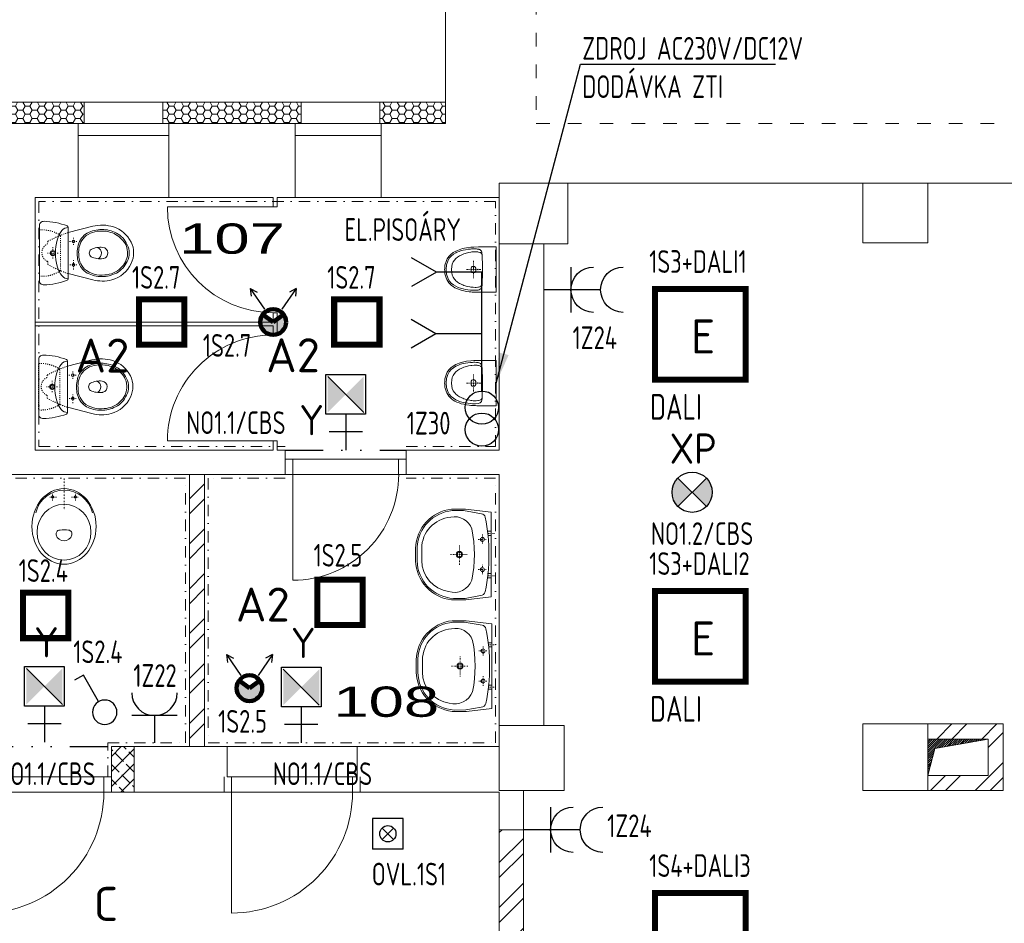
# Model space of a CAD drawing. Extents: x 171565 to 840288, y -737149 to -289557.
# Tile 31 of 59: x 407167 to 413681, y -338696 to -332722. Entities that reach past the tile are written whole.
import ezdxf
from ezdxf.enums import TextEntityAlignment as Align

# ---------------------------------------------------------------- set-up
doc = ezdxf.new("R2010")
doc.units = 0
doc.header["$MEASUREMENT"] = 0
doc.header["$PDMODE"] = 1
for name, pattern in [('DASHED1', [1, 0.3, -0.4, 0.3]), ('DIVIDE2', [0.625, 0.25, -0.125, 0, -0.125, 0, -0.125]), ('DOTDASH', [1, 0.3, -0.2, 0, -0.2, 0.3])]:
    doc.linetypes.add(name, pattern=pattern)
for name, color, linetype in [('0_stavba', 7, 'Continuous'), ('3-ZDI_NADP', 1, 'DIVIDE2'), ('E1', 3, 'Continuous')]:
    doc.layers.add(name, color=color, linetype=linetype)
doc.styles.add('ad_popis', font='isocpeur.ttf')
doc.styles.add('isocp', font='isocp.shx')
doc.styles.add('ISOCPEUR_4', font='isocpeur.ttf', dxfattribs={"height": 1.8})
doc.styles.add('ROMANS', font='ROMANS.shx')
doc.styles.add('SPIRITTXTSTYLE2', font='ARIALUNI.TTF')
doc.linetypes.add('CERCH2', pattern='A,0,-1,[17,DSP.shx,S=0.003401,R=0,X=-1,Y=0],0', length=1)
doc.dimstyles.new('QP Stavba_100', dxfattribs={"dimscale": 100, "dimtxt": 2, "dimasz": 2, "dimexe": 1.2, "dimexo": 5, "dimgap": 1.2, "dimtad": 1, "dimdec": 0, "dimrnd": 1, "dimdsep": 46, "dimtxsty": 'ROMANS', "dimblk": 'ARCHTICK', "dimcen": 3, "dimdle": 1.2, "dimclrd": 8, "dimclre": 8, "dimclrt": 3, "dimaunit": 1, "dimadec": 1, "dimazin": 3, "dimtfac": 1, "dimtdec": 0, "dimtmove": 2, "dimatfit": 2, "dimfxl": 1.2, "dimtolj": 1, "dimlwd": -1, "dimlwe": -1, "dimarcsym": 0})
pattern_1 = [(45, (783186.03, -216103.49), (-148.49243, 148.49243), []), (45, (783285.03, -216103.49), (-148.49243, 148.49243), [])]
pattern_2 = [(0, (783186.027, -216103.49), (47.625, 27.4963055), [-63.5, 31.75]), (60.000002, (783186.027, -216103.49), (-1.7e-06, 54.9926147), [31.75, -63.5]), (120.000003, (783186.027, -216103.49), (-47.625, 27.4963055), [-63.5, 31.75])]

# ---------------------------------------------------------------- blocks, each defined once
blk = doc.blocks.new('A$C3E1526A7')
at = {"color": 3}
for p, q in [((0, 376), (0, 0)), ((150, 180), (-150, 180))]:
    blk.add_line(p, q, dxfattribs=at)
for centre in [(0, 526), (0, 330)]:
    blk.add_arc(centre, 150, 180, 0, dxfattribs=at)
blk = doc.blocks.new('A$C5A2F567D')
h = blk.add_hatch(color=30)
h.paths.add_polyline_path([(70.9, 70.9), (0, 0), (70.9, -70.9, 0.198912), (100.2, 0, 0.198912)])
h.paths.add_polyline_path([(0, 0), (-70.9, 70.9, 0.198912), (-100.2, 0, 0.198912), (-70.9, -70.9)])
at = {"color": 30}
for p, q in [((-70.9, -70.9), (70.9, 70.9)), ((-70.9, 70.9), (70.9, -70.9))]:
    blk.add_line(p, q, dxfattribs=at)
blk.add_circle((0, 0), 100.2, dxfattribs=at)
blk = doc.blocks.new('A$C69940402')
h = blk.add_hatch(color=30)
h.paths.add_polyline_path([(210, -210), (210, -10), (110, -110)])
h.paths.add_polyline_path([(110, -110), (10, -10), (10, -210)])
at = {"color": 30}
for p, q in [((210, -10), (10, -210)), ((110, -220), (110, -418.6)), ((202.1, -315.8), (17.9, -315.8))]:
    blk.add_line(p, q, dxfattribs=at)
blk.add_lwpolyline([(0, 0), (0, -220), (220, -220), (220, 0)], close=True, dxfattribs=at)
blk = doc.blocks.new('A$C39837C47')
at = {"color": 3}
for p, q in [((150, 180), (-150, 180)), ((0, 180), (0, 0))]:
    blk.add_line(p, q, dxfattribs=at)
blk.add_arc((0, 330), 150, 180, 0, dxfattribs=at)
blk = doc.blocks.new('Q1')
at = {"color": 3, "linetype": 'Continuous'}
for p, q in [((0.6, 2.239246), (2.099998, 4.837314)), ((2.099998, 4.837314), (2.96603, 4.337314))]:
    blk.add_line(p, q, dxfattribs=at)
blk.add_circle((0, 1.2), 1.2, dxfattribs=at)
at = {"color": 7, "linetype": 'Continuous'}
blk.add_point((0, 2.4), dxfattribs=at)
at = {"color": 7, "linetype": 'Continuous', "flags": 8}
blk.add_attdef('POPIS', text='', height=2, dxfattribs=at).set_placement((0, 7), align=Align.MIDDLE)
at = {"color": 7, "linetype": 'Continuous', "flags": 1}
blk.add_attdef('ZARIZENI', (0, 1.2), '', height=2, dxfattribs=at)
blk = doc.blocks.new('POHYB')
at = {"linetype": 'Continuous', "lineweight": 100}
blk.add_hatch(color=3, dxfattribs=at).paths.add_polyline_path([(215967, -8883), (215857, -8802, 0.159322), (215830, -8883, 1), (216104, -8883, 0.159322), (216078, -8802)])
at = {"color": 7, "linetype": 'Continuous'}
for p, q in [((215722, -8526, -1040), (215874, -8747, -1040)), ((215722, -8526, -1040), (215796, -8565, -1040)), ((215722, -8526, -1040), (215732, -8609, -1040)), ((216213, -8526, -1040), (216060, -8747, -1040)), ((216213, -8526, -1040), (216139, -8565, -1040)), ((216213, -8526, -1040), (216203, -8609, -1040))]:
    blk.add_line(p, q, dxfattribs=at)
at = {"color": 3, "linetype": 'Continuous', "lineweight": 100}
for p in [(215857, -8802, -1040), (216078, -8802, -1040)]:
    blk.add_line(p, (215967, -8883, -1040), dxfattribs=at)
blk.add_circle((215967, -8883, -1040), 137, dxfattribs=at)
blk = doc.blocks.new('S6')
at = {"color": 3, "linetype": 'Continuous'}
for p, q in [((-2.000003, 4.000007), (-2.000003, 0)), ((2.000003, 4.000007), (-2.000003, 4.000007)), ((2.000003, 0), (2.000003, 4.000007)), ((2.000003, 0), (-2.000003, 0))]:
    blk.add_line(p, q, dxfattribs=at)
at = {"color": 7, "linetype": 'Continuous'}
for p, q in [((-0.754245, 2.754235), (0, 2.000003)), ((0, 2.000003), (-0.754245, 2.754235)), ((0.754245, 2.754235), (0, 2.000003)), ((0, 2.000003), (0.754245, 2.754235)), ((-0.754245, 1.245758), (0, 2.000003)), ((0, 2.000003), (-0.754245, 1.245758)), ((0, 2.000003), (0.754245, 1.245758))]:
    blk.add_line(p, q, dxfattribs=at)
blk.add_circle((0, 2.000003), 1.066667, dxfattribs=at)
at = {"color": 7, "linetype": 'Continuous', "flags": 8}
blk.add_attdef('POPIS', text='', height=2, dxfattribs=at).set_placement((0, 7), align=Align.MIDDLE)
at = {"color": 7, "linetype": 'Continuous', "flags": 1}
blk.add_attdef('ZARIZENI', (0, 2.4), '', height=2, dxfattribs=at)
blk = doc.blocks.new('_ARCHTICK')
at = {"color": 0, "linetype": 'ByBlock', "const_width": 0.15}
blk.add_lwpolyline([(-0.5, -0.5), (0.5, 0.5)], dxfattribs=at)

msp = doc.modelspace()

# ---------------------------------------------------------------- hatches: boundary and pattern name
at = {"layer": '0_stavba', "linetype": 'Continuous', "lineweight": 0, "ltscale": 300}
h = msp.add_hatch(dxfattribs=at)
h.set_pattern_fill('PLASTEV', color=256, scale=31.75, style=0, pattern_type=2)
h.set_pattern_definition(pattern_2)
h.paths.add_polyline_path([(406784.1, -333268.4), (406784.1, -333408.4), (406824.1, -333408.4), (407554.1, -333408.4), (407594, -333408.4), (407594, -333268.4)], flags=0)
h = msp.add_hatch(dxfattribs=at)
h.set_pattern_fill('PLASTEV', color=256, scale=31.75, style=0, pattern_type=2)
h.set_pattern_definition(pattern_2)
h.paths.add_polyline_path([(408114, -333268.4), (408114, -333408.4), (408154.1, -333408.4), (408989.1, -333408.4), (409029, -333408.4), (409029, -333268.4)], flags=0)
h = msp.add_hatch(dxfattribs=at)
h.set_pattern_fill('PLASTEV', color=256, scale=31.75, style=0, pattern_type=2)
h.set_pattern_definition(pattern_2)
h.paths.add_polyline_path([(409549, -333268.4), (409549, -333408.4), (409559.1, -333408.4), (409984, -333408.4), (409984, -333268.4)], flags=0)
h = msp.add_hatch(dxfattribs=at)
h.set_pattern_fill('ZDIVKER', color=256, scale=5.55625, style=0, pattern_type=2)
h.set_pattern_definition(pattern_1)
h.paths.add_polyline_path([(408389.1, -335728.5), (408289.1, -335728.5), (408289.1, -337528.5), (408389.1, -337528.5)], flags=0)
h = msp.add_hatch(dxfattribs=at)
h.set_pattern_fill('ZDIVKER', color=256, scale=5.55625, style=0, pattern_type=2)
h.set_pattern_definition(pattern_1)
h.paths.add_polyline_path([(413674.1, -337818.4), (413674.1, -337378.4), (413174.1, -337378.4), (413174.1, -337478.4), (413574.1, -337478.4), (413574.1, -337718.4), (413174.1, -337718.4), (413174.1, -337818.4)], flags=0)
h = msp.add_hatch(dxfattribs=at)
h.set_pattern_fill('ZDIVNP', color=256, scale=0.79375, style=0, pattern_type=2)
h.set_pattern_definition([(45.0000013, (783186.027, -216103.489), (-7.0710678, 7.0710678), [])])
h.paths.add_polyline_path([(413574.1, -337478.4), (413174.1, -337478.4), (413174.1, -337718.4), (413221.9, -337540.1)], flags=0)
h = msp.add_hatch(dxfattribs=at)
h.set_pattern_fill('ZDIVSP', color=256, scale=5.55625, style=0, pattern_type=2)
h.set_pattern_definition([(45.000001, (783186.03, -216103.49), (-49.497475, 49.497475), []), (135, (783186.03, -216103.49), (-116.49495, -81.49495), [-12.374369, 74.246216, -12.374369]), (135, (783285.03, -216103.49), (-116.49495, -81.49495), [-12.374369, 74.246216, -12.374369])])
h.paths.add_polyline_path([(407773.8, -337728.5), (407773.8, -337828.4), (407923.8, -337828.4), (407923.8, -337528.5), (407773.8, -337528.5)], flags=0)
h = msp.add_hatch(dxfattribs=at)
h.set_pattern_fill('ZDIVKER', color=256, scale=5.55625, style=0, pattern_type=2)
h.set_pattern_definition(pattern_1)
h.paths.add_polyline_path([(410499.1, -338077.7), (410339.1, -338077.7), (410339.1, -338977.7), (410499.1, -338977.7)], flags=0)

# ---------------------------------------------------------------- linework, layer by layer
at = {"color": 3, "linetype": 'Continuous'}
for p, q in [((409924.4, -334390.7, -3447.6), (409759.9, -334295.8, -3447.6)), ((409924.4, -334390.7, -3447.6), (409759.9, -334485.6, -3447.6)), ((410228.2, -334390.7, -3447.6), (409924.4, -334390.7, -3447.6)), ((410224.7, -335177.1, -1047.6), (410224.7, -334390.7, -1047.6)), ((409920.7, -334799.1, -1047.6), (409756.2, -334704.1, -1047.6)), ((409920.7, -334799.1, -1047.6), (409756.2, -334894, -1047.6)), ((410224.5, -334799.1, -1047.6), (409920.7, -334799.1, -1047.6))]:
    msp.add_line(p, q, dxfattribs=at)
for centre in [(410224.7, -335287.1, -1047.6), (410224.7, -335432.6, -1047.6)]:
    msp.add_circle(centre, 110, dxfattribs=at)
at = {"layer": '0_stavba', "linetype": 'Continuous', "lineweight": 0, "ltscale": 300}
for p, q in [((409984, -327378.4, -2547.6), (409984, -333408.4, -2547.6)), ((407594, -333268.4, -2547.6), (406784.1, -333268.4, -2547.6)), ((407594, -333408.4, -2547.6), (407594, -333268.4, -2547.6)), ((408114, -333268.4, -900), (407594, -333268.4, -900)), ((409029, -333268.4, -2547.6), (408114, -333268.4, -2547.6)), ((408114, -333408.4, -2547.6), (408114, -333268.4, -2547.6)), ((409029, -333408.4, -2547.6), (409029, -333268.4, -2547.6)), ((409549, -333268.4, -900), (409029, -333268.4, -900)), ((409984, -333268.4, -2547.6), (409549, -333268.4, -2547.6)), ((409549, -333408.4, -2547.6), (409549, -333268.4, -2547.6)), ((406824.1, -333408.4, -2547.6), (407554.1, -333408.4, -2547.6)), ((407554.1, -333408.4, -2547.6), (407554.1, -333898.5, -2547.6)), ((407554.1, -333408.4, -900), (408154.1, -333408.4, -900)), ((407554.1, -333408.4, -2547.6), (407594, -333408.4, -2547.6)), ((408114, -333408.4, -2547.6), (408154.1, -333408.4, -2547.6)), ((408154.1, -333408.4, -2547.6), (408989.1, -333408.4, -2547.6)), ((408154.1, -333408.4, -2547.6), (408154.1, -333898.5, -2547.6)), ((408989.1, -333408.4, -2547.6), (408989.1, -333898.5, -2547.6)), ((408989.1, -333408.4, -900), (409559.1, -333408.4, -900)), ((408989.1, -333408.4, -2547.6), (409029, -333408.4, -2547.6)), ((409549, -333408.4, -2547.6), (409559.1, -333408.4, -2547.6)), ((409559.1, -333408.4, -2547.6), (409984, -333408.4, -2547.6)), ((409559.1, -333408.4, -2547.6), (409559.1, -333898.5, -2547.6)), ((407554.1, -333488.4, -900), (408154.1, -333488.4, -900)), ((408989.1, -333488.4, -900), (409559.1, -333488.4, -900)), ((410794, -333803.4, -2547.6), (410339.1, -333803.4, -2547.6)), ((410339.1, -333898.5, -2547.6), (410339.1, -333803.4, -2547.6)), ((412744.1, -333803.4, -2547.6), (410794, -333803.4, -2547.6)), ((410794, -333803.4, -2547.6), (410794, -334203.4, -2547.6)), ((412744.1, -334198.4, -2547.6), (412744.1, -333803.4, -2547.6)), ((412744.1, -333803.4, -2547.6), (413174.1, -333803.4, -2547.6)), ((417524.1, -333803.4, -2547.6), (413174.1, -333803.4, -2547.6)), ((413174.1, -334198.4, -2547.6), (413174.1, -333803.4, -2547.6)), ((407269, -333898.5, -2547.6), (407554.1, -333898.5, -2547.6)), ((407269, -335568.5, -2547.6), (407269, -333898.5, -2547.6)), ((407554.1, -333898.5, -900), (408154.1, -333898.5, -900)), ((408154.1, -333898.5, -2547.6), (408844, -333898.5, -2547.6)), ((408844, -333959.7, -2547.6), (408844, -333898.5, -2547.6)), ((408869.1, -333898.5, -2547.6), (408989.1, -333898.5, -2547.6)), ((408869.1, -333959.7, -2547.6), (408869.1, -333898.5, -2547.6)), ((408989.1, -333898.5, -900), (409559.1, -333898.5, -900)), ((409559.1, -333898.5, -2547.6), (410339.1, -333898.5, -2547.6)), ((410339.1, -333898.5, -2547.6), (410339.1, -335568.5, -2547.6)), ((408844, -333959.7, -2547.6), (408144.1, -333959.7, -2547.6)), ((408844, -333959.7, -2547.6), (408869.1, -333959.7, -2547.6)), ((410634.1, -334203.4, -2547.6), (410339.1, -334203.4, -2547.6)), ((410634.1, -334203.4, -2547.6), (410634.1, -337388.4, -2547.6)), ((410794, -334203.4, -2547.6), (410634.1, -334203.4, -2547.6)), ((412744.1, -334198.4, -2547.6), (413174.1, -334198.4, -2547.6)), ((408844, -334721, -2547.6), (408844, -334659.7, -2547.6)), ((408844, -334659.7, -2547.6), (408869.1, -334659.7, -2547.6)), ((408869.1, -334807.2, -2547.6), (408869.1, -334659.7, -2547.6)), ((407269, -334721, -2547.6), (408844, -334721, -2547.6)), ((407269, -334746, -2547.6), (408844, -334746, -2547.6)), ((408844, -334807.2, -2547.6), (408844, -334746, -2547.6)), ((408844, -334807.2, -2547.6), (408869.1, -334807.2, -2547.6)), ((408844, -335507.2, -2547.6), (408144.1, -335507.2, -2547.6)), ((408844, -335568.5, -2547.6), (408844, -335507.2, -2547.6)), ((408844, -335507.2, -2547.6), (408869.1, -335507.2, -2547.6)), ((408869.1, -335568.5, -2547.6), (408869.1, -335507.2, -2547.6)), ((407269, -335568.5, -2547.6), (408844, -335568.5, -2547.6)), ((408869.1, -335568.5, -2547.6), (408924, -335568.5, -2547.6)), ((408924, -335568.5, -2547.6), (408924, -335628.5, -2547.6)), ((409724, -335568.5, -2547.6), (410339.1, -335568.5, -2547.6)), ((409724, -335568.5, -2547.6), (409724, -335628.5, -2547.6)), ((408924, -335628.5, -2547.6), (408974, -335628.5, -2547.6)), ((408974, -335628.5, -2547.6), (408974, -335728.5, -2547.6)), ((409674, -335628.5, -2547.6), (409724, -335628.5, -2547.6)), ((409674, -335628.5, -2547.6), (409674, -335728.5, -2547.6)), ((405874.1, -335728.5, -2547.6), (408924, -335728.5, -2547.6)), ((408289.1, -337528.5, -2547.6), (408289.1, -335728.5, -2547.6)), ((408389.1, -337528.5, -2547.6), (408389.1, -335728.5, -2547.6)), ((408924, -335728.5, -2547.6), (408974, -335728.5, -2547.6)), ((408974, -335728.5, -1723.8), (408974, -336428.4, -1723.8)), ((409674, -335728.5, -2547.6), (409724, -335728.5, -2547.6)), ((409724, -335728.5, -2547.6), (410339.1, -335728.5, -2547.6)), ((410339.1, -335728.5, -2547.6), (410339.1, -337528.5, -2547.6)), ((410339.1, -337528.5, -2547.6), (410339.1, -335850.1, -2547.6)), ((410769.1, -337388.4, -2547.6), (410339.1, -337388.4, -2547.6)), ((410339.1, -337388.4, -2547.6), (410339.1, -337818.4, -2547.6)), ((410634.1, -337388.4, -2547.6), (410769.1, -337388.4, -2547.6)), ((410769.1, -337668.4, -2547.6), (410769.1, -337388.4, -2547.6)), ((410769.1, -337818.4, -2547.6), (410769.1, -337388.4, -2547.6)), ((412744.1, -337818.4, -2547.6), (412744.1, -337378.4, -2547.6)), ((412744.1, -337378.4, -2547.6), (413174.1, -337378.4, -2547.6)), ((413174.1, -337378.4, -2547.6), (413174.1, -337818.4, -2547.6)), ((413174.1, -337378.4, -2547.6), (413674.1, -337378.4, -2547.6)), ((413674.1, -337818.4, -2547.6), (413674.1, -337378.4, -2547.6)), ((413174.1, -337478.4, -2547.6), (413574.1, -337478.4, -2547.6)), ((413221.9, -337540.1, -2547.6), (413574.1, -337478.4, -2547.6)), ((413574.1, -337718.4, -2547.6), (413574.1, -337478.4, -2547.6)), ((407773.8, -337528.5, -2547.6), (407923.8, -337528.5, -2547.6)), ((407773.8, -337528.5, -2547.6), (407773.8, -337728.5, -2547.6)), ((407923.8, -337528.5, -2547.6), (408539, -337528.5, -2547.6)), ((407923.8, -337528.5, -2547.6), (407923.8, -337828.4, -2547.6)), ((408539, -337528.5, -2547.6), (408539, -337728.5, -2547.6)), ((409399.1, -337528.5, -2547.6), (410339.1, -337528.5, -2547.6)), ((409399.1, -337528.5, -2547.6), (409399.1, -337728.5, -2547.6)), ((413174.1, -337718.4, -2547.6), (413221.9, -337540.1, -2547.6)), ((407723.8, -337728.5, -2547.6), (407773.8, -337728.5, -2547.6)), ((407723.8, -337728.5, -2547.6), (407723.8, -337828.4, -2547.6)), ((408539, -337728.5, -2547.6), (408569.1, -337728.5, -2547.6)), ((408569.1, -337728.5, -2547.6), (408569.1, -337828.4, -2547.6)), ((409369.1, -337728.5, -2547.6), (409399.1, -337728.5, -2547.6)), ((409369.1, -337728.5, -2547.6), (409369.1, -337828.4, -2547.6)), ((413174.1, -337718.4, -2547.6), (413574.1, -337718.4, -2547.6)), ((410339.1, -337818.4, -2547.6), (410499.1, -337818.4, -2547.6)), ((410499.1, -337818.4, -2547.6), (410769.1, -337818.4, -2547.6)), ((410499.1, -337818.4, -2547.6), (410499.1, -338077.7, -2547.6)), ((413174.1, -337818.4, -2547.6), (412744.1, -337818.4, -2547.6)), ((413174.1, -337818.4, -2547.6), (413674.1, -337818.4, -2547.6)), ((407723.8, -337828.4, -2547.6), (407753.8, -337828.4, -2547.6)), ((407753.8, -337828.4, -2547.6), (407923.8, -337828.4, -2547.6)), ((407923.8, -337828.4, -2547.6), (408539, -337828.4, -2547.6)), ((408539, -337828.4, -2547.6), (408569.1, -337828.4, -2547.6)), ((408569.1, -337828.4, -1723.8), (408569.1, -338628.4, -1723.8)), ((409369.1, -337828.4, -2547.6), (409399.1, -337828.4, -2547.6)), ((409399.1, -337828.4, -2547.6), (410339.1, -337828.4, -2547.6)), ((410339.1, -337828.4, -2547.6), (410339.1, -338077.7, -2547.6)), ((410499.1, -338077.7, -2547.6), (410339.1, -338077.7, -2547.6)), ((410339.1, -338077.7, -2547.6), (410339.1, -338977.7, -2547.6)), ((410499.1, -338977.7, -2547.6), (410499.1, -338077.7, -2547.6))]:
    msp.add_line(p, q, dxfattribs=at)
at = {"layer": '0_stavba', "linetype": 'DASHED1', "lineweight": 0, "ltscale": 300}
for p, q in [((410584, -327978.5, -2547.6), (410584, -333408.4, -2547.6)), ((410584, -333408.4, -2547.6), (421999.1, -333408.4, -2547.6))]:
    msp.add_line(p, q, dxfattribs=at)
at = {"layer": '0_stavba', "linetype": 'DOTDASH', "lineweight": 0, "ltscale": 250}
for p, q in [((410314, -333923.5, 900), (407294.1, -333923.5, 900)), ((407294.1, -333923.5, 900), (407294.1, -335543.5, 900)), ((410314, -335543.5, 900), (410314, -333923.5, 900)), ((407294.1, -335543.5, 900), (408924, -335543.5, 900)), ((409724, -335543.5, 900), (410314, -335543.5, 900)), ((408264.1, -335753.5, 900), (406349.1, -335753.5, 900)), ((408264.1, -337503.5, 900), (408264.1, -335753.5, 900)), ((408924, -335753.5, 900), (408414.1, -335753.5, 900)), ((408414.1, -335753.5, 900), (408414.1, -337503.5, 900)), ((410314, -335753.5, 900), (409724, -335753.5, 900)), ((410314, -337503.5, 900), (410314, -335753.5, 900)), ((407748.8, -337503.5, 900), (408264.1, -337503.5, 900)), ((407748.8, -337728.4, 900), (407748.8, -337503.5, 900)), ((408414.1, -337503.5, 900), (410314, -337503.5, 900))]:
    msp.add_line(p, q, dxfattribs=at)
at = {"layer": '0_stavba', "linetype": 'DASHED1', "lineweight": 0, "ltscale": 20}
for p, q in [((407522.6, -334211.7, -3447.6), (407522.6, -334159.2, -3447.6)), ((407386.7, -334299.9, -3447.6), (407386.7, -334226.7, -3447.6)), ((407497.3, -334187.7, -3447.6), (407547, -334187.7, -3447.6)), ((407420.6, -334265, -3447.6), (407349.4, -334265, -3447.6)), ((407498.3, -334343, -3447.6), (407545.1, -334343, -3447.6)), ((407522.6, -334373, -3447.6), (407522.6, -334313, -3447.6)), ((407492.7, -335071.8, -3447.6), (407542.4, -335071.8, -3447.6)), ((407518.1, -335095.8, -3447.6), (407518.1, -335043.3, -3447.6)), ((407416, -335149.1, -3447.6), (407344.8, -335149.1, -3447.6)), ((407382.1, -335184, -3447.6), (407382.1, -335110.8, -3447.6)), ((407518.1, -335257.1, -3447.6), (407518.1, -335197.1, -3447.6)), ((407493.7, -335227.1, -3447.6), (407540.5, -335227.1, -3447.6))]:
    msp.add_line(p, q, dxfattribs=at)
at = {"layer": '0_stavba', "linetype": 'DASHED1', "lineweight": 0, "ltscale": 10}
for p, q in [((410168.6, -334316.9, -3447.6), (410168.6, -334430.1, -3447.6)), ((410217.2, -334374.2, -3447.6), (410119.9, -334374.2, -3447.6)), ((410168.6, -335066.9, -3447.6), (410168.6, -335180.1, -3447.6)), ((410217.2, -335124.2, -3447.6), (410119.9, -335124.2, -3447.6)), ((407384.9, -335857.1, -3447.6), (407384.9, -335900.6, -3447.6)), ((407535.1, -335857.1, -3447.6), (407535.1, -335900.6, -3447.6)), ((407366.2, -335878.1, -3447.6), (407414.2, -335878.1, -3447.6)), ((407509.4, -335878.1, -3447.6), (407557.4, -335878.1, -3447.6))]:
    msp.add_line(p, q, dxfattribs=at)
at = {"layer": '0_stavba', "linetype": 'Continuous', "lineweight": 0, "ltscale": 304.799988}
for p, q in [((408924, -335628.5, -3447.6), (408924, -335728.5, -3447.6)), ((409724, -335628.5, -3447.6), (409724, -335728.5, -3447.6)), ((407773.8, -337828.4, -3447.6), (407773.8, -337728.4, -3447.6)), ((408519.1, -337828.4, -3447.6), (408519.1, -337728.5, -3447.6)), ((409419.1, -337828.4, -3447.6), (409419.1, -337728.4, -3447.6))]:
    msp.add_line(p, q, dxfattribs=at)
at = {"layer": '0_stavba', "linetype": 'Continuous', "lineweight": 0, "ltscale": 270}
for p, q in [((408974, -335628.5, -3447.6), (409674, -335628.5, -3447.6)), ((408974, -335728.5, -3447.6), (409674, -335728.5, -3447.6))]:
    msp.add_line(p, q, dxfattribs=at)
at = {"layer": '0_stavba', "linetype": 'DOTDASH', "lineweight": 0, "ltscale": 30}
msp.add_line((407459.9, -335755, -3447.6), (407459.9, -335964.3, -3447.6), dxfattribs=at)
at = {"layer": '0_stavba', "linetype": 'DASHED1', "lineweight": 0, "ltscale": 14.000001}
for p, q in [((410228, -336125.6, -3447.6), (410228, -336191.3, -3447.6)), ((410308.8, -336118.7, -3447.6), (410260.9, -336118.7, -3447.6)), ((410252.7, -336158.4, -3447.6), (410200.6, -336158.4, -3447.6)), ((410126.7, -336258.4, -3447.6), (410017.2, -336258.4, -3447.6)), ((410076, -336195.4, -3447.6), (410076, -336326.9, -3447.6)), ((410252.7, -336358.1, -3447.6), (410200.6, -336358.1, -3447.6)), ((410228, -336325.3, -3447.6), (410228, -336391, -3447.6)), ((410308.8, -336398.1, -3447.6), (410260.9, -336398.1, -3447.6)), ((410257.2, -336895.9, -3447.6), (410205.2, -336895.9, -3447.6)), ((410232.6, -336863.1, -3447.6), (410232.6, -336928.8, -3447.6)), ((410313.4, -336856.2, -3447.6), (410265.4, -336856.2, -3447.6)), ((410080.6, -336932.9, -3447.6), (410080.6, -337064.4, -3447.6)), ((410131.3, -336995.9, -3447.6), (410021.7, -336995.9, -3447.6)), ((410257.2, -337095.6, -3447.6), (410205.2, -337095.6, -3447.6)), ((410232.6, -337062.8, -3447.6), (410232.6, -337128.5, -3447.6)), ((410313.4, -337135.6, -3447.6), (410265.4, -337135.6, -3447.6))]:
    msp.add_line(p, q, dxfattribs=at)
at = {"layer": '0_stavba', "linetype": 'Continuous', "lineweight": 0}
for p, q in [((410285.5, -336104.5, -3447.6), (410260.9, -336104.5, -3447.6)), ((410285.5, -336131.9, -3447.6), (410266.2, -336131.9, -3447.6)), ((410285.5, -336383.9, -3447.6), (410260.9, -336383.9, -3447.6)), ((410285.5, -336411.3, -3447.6), (410266.2, -336411.3, -3447.6)), ((410290.1, -336842, -3447.6), (410265.4, -336842, -3447.6)), ((410290.1, -336869.4, -3447.6), (410270.8, -336869.4, -3447.6)), ((410290.1, -337121.4, -3447.6), (410265.4, -337121.4, -3447.6)), ((410290.1, -337148.8, -3447.6), (410270.8, -337148.8, -3447.6))]:
    msp.add_line(p, q, dxfattribs=at)
at = {"layer": '0_stavba', "linetype": 'CERCH2', "lineweight": 0, "ltscale": 300}
msp.add_line((408539, -337528.5, -2547.6), (409399.1, -337528.5, -2547.6), dxfattribs=at)
at = {"layer": '0_stavba', "linetype": 'Continuous', "lineweight": 0, "ltscale": 330}
for p, q in [((407723.8, -337728.4, -3447.6), (406923.8, -337728.5, -3447.6)), ((409369.1, -337728.4, -3447.6), (408569.1, -337728.5, -3447.6)), ((407723.8, -337828.4, -3447.6), (406923.8, -337828.4, -3447.6)), ((409369.1, -337828.4, -3447.6), (408569.1, -337828.4, -3447.6))]:
    msp.add_line(p, q, dxfattribs=at)
at = {"layer": '0_stavba', "linetype": 'Continuous', "lineweight": 0, "ltscale": 7, "elevation": -3447.6}
for points in [[(407296.9, -334442.7, 0.448493), (407327.6, -334475.3, 0.083491), (407481.2, -334445.2, 0.312202), (407487.6, -334435.8), (407487.6, -334094.5, 0.312175), (407481.2, -334085.2, 0.083488), (407327.6, -334055.1, 0.448493), (407296.9, -334087.7)], [(407487.6, -334400.7), (407649.6, -334442.5, 0.120198), (407776, -334442.8, 0.223955), (407904.1, -334333.4, 0.23388), (407904.1, -334192, 0.19794), (407787.1, -334092.2, 0.140172), (407649.6, -334087.9), (407487.6, -334129.5)], [(407547.7, -334267.5, 0.174099), (407575.7, -334363.6, 0.09079), (407614.2, -334397.6, 0.124463), (407710.1, -334420.5, 0.112921), (407806.2, -334397.9, 0.175053), (407877.2, -334320, 0.258811), (407877.2, -334210.3, 0.171883), (407806.2, -334132.4, 0.132088), (407710.1, -334109.9, 0.130329), (407614.2, -334132.7, 0.206732), (407553.2, -334213, 0.065592), (407547.7, -334263.9)], [(407557.5, -334266.9, 0.206576), (407595, -334370.5, 0.205237), (407730.4, -334409.5, 0.181771), (407836, -334363.4, 0.194255), (407880.5, -334273.1, 0.110799), (407870.2, -334213.9, 0.151845), (407801.5, -334141.3, 0.116294), (407710.1, -334119.9, 0.200993), (407595, -334159.9, 0.194141), (407556.9, -334260.8)], [(407718.3, -334301.9, -0.14759), (407639.4, -334289.8, -0.509098), (407639.1, -334241.7, -0.150241), (407716.8, -334227.6, -0.827552), (407722, -334301.7)], [(407292.3, -335326.8, 0.448493), (407323, -335359.4, 0.083491), (407476.6, -335329.3, 0.312202), (407483.1, -335319.9), (407483.1, -334978.6, 0.312175), (407476.6, -334969.3, 0.083488), (407323, -334939.1, 0.448493), (407292.3, -334971.8)], [(407483.1, -335284.8), (407645, -335326.5, 0.120198), (407771.4, -335326.9, 0.223955), (407899.5, -335217.5, 0.23388), (407899.5, -335076.1, 0.19794), (407782.5, -334976.3, 0.140172), (407645, -334972), (407483.1, -335013.6)], [(407543.1, -335151.6, 0.174099), (407571.1, -335247.6, 0.09079), (407609.6, -335281.7, 0.124463), (407705.5, -335304.6, 0.112921), (407801.6, -335282, 0.175053), (407872.7, -335204.1, 0.258811), (407872.7, -335094.4, 0.171883), (407801.6, -335016.5, 0.132088), (407705.5, -334994, 0.130329), (407609.6, -335016.8, 0.206732), (407548.6, -335097.1, 0.065592), (407543.1, -335147.9)], [(407552.9, -335151, 0.206576), (407590.5, -335254.6, 0.205237), (407725.8, -335293.6, 0.181771), (407831.4, -335247.5, 0.194255), (407875.9, -335157.1, 0.110799), (407865.6, -335098, 0.151845), (407796.9, -335025.4, 0.116294), (407705.5, -335004, 0.200993), (407590.5, -335044, 0.194141), (407552.3, -335144.9)], [(407713.7, -335186, -0.14759), (407634.8, -335173.9, -0.509098), (407634.6, -335125.8, -0.150241), (407712.2, -335111.7, -0.827552), (407717.5, -335185.8)]]:
    msp.add_lwpolyline(points, format="xyb", close=True, dxfattribs=at)
at = {"layer": '0_stavba', "linetype": 'DASHED1', "lineweight": 0, "ltscale": 20, "elevation": -3447.6}
for points in [[(407296.8, -334418, 0.170682), (407436.3, -334382), (407436.3, -334148.4, 0.170682), (407296.8, -334112.3)], [(407487.6, -334400.9, -0.049455), (407352.6, -334339.7, -0.054525), (407352.3, -334321, -0.662693), (407351.8, -334204.1, -0.076206), (407352.6, -334187.7, -0.000138), (407352.9, -334187.2, -0.04318), (407487.6, -334129.5)], [(407292.2, -335302.1, 0.170682), (407431.7, -335266.1), (407431.7, -335032.5, 0.170682), (407292.2, -334996.4)], [(407483.1, -335285, -0.049455), (407348, -335223.8, -0.054525), (407347.8, -335205.1, -0.662693), (407347.2, -335088.2, -0.076206), (407348, -335071.8, -0.000138), (407348.3, -335071.3, -0.04318), (407483.1, -335013.6)]]:
    msp.add_lwpolyline(points, format="xyb", close=True, dxfattribs=at)
at = {"layer": '0_stavba', "linetype": 'Continuous', "lineweight": 0, "ltscale": 7, "elevation": -3447.6}
for points in [[(407685.2, -334302.6, 0.634876), (407683.1, -334227.9)], [(407680.6, -335186.6, 0.634876), (407678.6, -335112)]]:
    msp.add_lwpolyline(points, format="xyb", dxfattribs=at)
at = {"layer": '0_stavba', "linetype": 'Continuous', "lineweight": 0, "ltscale": 250, "elevation": -3447.6}
for points in [[(410318.6, -334524.3), (410318.6, -334224.3), (410203.2, -334224.3), (410170.9, -334225.2), (410150.6, -334226.7), (410122.2, -334230.3), (410096.6, -334235.7), (410073.3, -334242.7), (410052.7, -334251.5), (410034.5, -334261.8), (410019, -334274), (410005.8, -334287.7), (409995.4, -334303.2), (409989.7, -334314.5), (409985.3, -334326.5), (409983.3, -334332.7), (409980.4, -334345.8), (409979.6, -334352.7), (409978.8, -334359.7), (409978.5, -334367), (409978.2, -334374.3), (409978.5, -334381.6), (409978.8, -334388.9), (409979.6, -334395.9), (409980.4, -334402.8), (409981.9, -334409.4), (409985.3, -334422.1), (409987.2, -334428.3), (409992.3, -334439.9), (409998.5, -334450.8), (410005.8, -334460.9), (410014.2, -334470.3), (410023.8, -334478.9), (410034.5, -334486.8), (410046.3, -334493.9), (410059.2, -334500.3), (410073.3, -334505.9), (410088.5, -334510.8), (410104.8, -334514.9), (410122.2, -334518.3), (410140.8, -334520.9), (410150.6, -334521.9), (410160.5, -334522.8), (410181.3, -334523.9), (410192.2, -334524.1), (410203.2, -334524.3)], [(410228.2, -334357.9), (410228.1, -334347.5), (410227.8, -334328.2), (410227.7, -334319.3), (410227.4, -334311), (410227.2, -334303.3), (410227, -334296.1), (410226.6, -334286.6), (410226, -334276), (410225.1, -334266.1), (410223.8, -334258), (410222.2, -334253), (410218.7, -334247.7), (410216.3, -334245.8), (410210.8, -334242.4), (410207.6, -334241), (410203.5, -334240), (410199.3, -334239), (410194.1, -334238.4), (410189, -334237.8), (410176.9, -334237.3), (410170.1, -334237.4), (410163.3, -334237.5), (410155.8, -334238), (410148.4, -334238.4), (410132.7, -334240.1), (410116.5, -334242.6), (410100, -334246.1), (410083.4, -334250.6), (410075.3, -334253.6), (410059.2, -334260.1), (410051.2, -334263.8), (410036, -334273.1), (410021.7, -334284.8), (410009, -334299.7), (409998.4, -334318.9), (409990.9, -334343.7), (409988, -334374.3), (409990.9, -334404.9), (409998.4, -334429.7), (410009, -334448.9), (410021.7, -334463.8), (410036, -334475.5), (410051.2, -334484.8), (410067.1, -334492.1), (410083.4, -334497.9), (410100, -334502.5), (410116.5, -334506), (410132.7, -334508.5), (410148.4, -334510.2), (410163.3, -334511.1), (410182.9, -334511), (410199.3, -334509.6), (410207.6, -334507.6), (410214, -334504.8), (410218.7, -334500.9), (410222.2, -334495.6), (410224.2, -334488.2), (410225.6, -334477), (410226, -334472.6), (410226.3, -334467.6), (410226.6, -334462.1), (410226.9, -334455.9), (410227.3, -334441.6), (410227.4, -334437.6), (410227.7, -334429.3), (410227.8, -334420.4), (410227.9, -334411), (410228.2, -334390.7)], [(410153.6, -334384.3), (410153.6, -334364.3), (410153.9, -334361.7), (410154.9, -334359.3), (410156.5, -334357.2), (410158.6, -334355.6), (410161, -334354.6), (410163.6, -334354.3), (410173.6, -334354.3), (410176.2, -334354.6), (410178.6, -334355.6), (410180.7, -334357.2), (410182.3, -334359.3), (410183.2, -334361.7), (410183.6, -334364.3), (410183.6, -334384.3), (410183.2, -334386.9), (410182.3, -334389.3), (410180.7, -334391.4), (410178.6, -334393), (410176.2, -334394), (410173.6, -334394.3), (410163.6, -334394.3), (410161, -334394), (410158.6, -334393), (410156.5, -334391.4), (410154.9, -334389.3), (410153.9, -334386.9)], [(410196.6, -334374.3), (410196.7, -334373.8), (410196.9, -334373.3), (410197.2, -334372.9), (410197.8, -334372.5), (410198.1, -334372.4), (410198.6, -334372.3), (410199.1, -334372.4), (410199.6, -334372.6), (410200, -334372.9), (410200.3, -334373.3), (410200.5, -334373.8), (410200.6, -334374.3), (410200.5, -334374.8), (410200.3, -334375.3), (410200, -334375.7), (410199.6, -334376), (410199.1, -334376.2), (410198.6, -334376.3), (410198.1, -334376.2), (410197.6, -334376), (410197.2, -334375.7), (410196.9, -334375.3), (410196.7, -334374.8)], [(410318.6, -335274.3), (410318.6, -334974.3), (410203.2, -334974.3), (410170.9, -334975.2), (410150.6, -334976.7), (410122.2, -334980.3), (410096.6, -334985.7), (410073.3, -334992.7), (410052.7, -335001.5), (410034.5, -335011.8), (410019, -335024), (410005.8, -335037.6), (409995.4, -335053.2), (409989.7, -335064.5), (409985.3, -335076.5), (409983.3, -335082.7), (409980.4, -335095.8), (409979.6, -335102.7), (409978.8, -335109.7), (409978.5, -335117), (409978.2, -335124.3), (409978.5, -335131.6), (409978.8, -335138.9), (409979.6, -335145.9), (409980.4, -335152.8), (409981.9, -335159.4), (409985.3, -335172.1), (409987.2, -335178.3), (409992.3, -335189.9), (409998.5, -335200.8), (410005.8, -335210.9), (410014.2, -335220.3), (410023.8, -335228.9), (410034.5, -335236.8), (410046.3, -335243.9), (410059.2, -335250.3), (410073.3, -335255.9), (410088.5, -335260.8), (410104.8, -335264.9), (410122.2, -335268.3), (410140.8, -335270.9), (410150.6, -335271.9), (410160.5, -335272.8), (410181.3, -335273.9), (410192.2, -335274.1), (410203.2, -335274.3)], [(410228.2, -335107.9), (410228.1, -335097.5), (410227.8, -335078.2), (410227.7, -335069.3), (410227.4, -335061), (410227.2, -335053.3), (410227, -335046.1), (410226.6, -335036.6), (410226, -335026), (410225.1, -335016.1), (410223.8, -335008), (410222.2, -335003), (410218.7, -334997.7), (410216.3, -334995.8), (410210.8, -334992.4), (410207.6, -334991), (410203.5, -334990), (410199.3, -334989), (410194.1, -334988.4), (410189, -334987.8), (410176.9, -334987.3), (410170.1, -334987.4), (410163.3, -334987.5), (410155.8, -334988), (410148.4, -334988.4), (410132.7, -334990.1), (410116.5, -334992.6), (410100, -334996.1), (410083.4, -335000.6), (410075.3, -335003.6), (410059.2, -335010.1), (410051.2, -335013.8), (410036, -335023.1), (410021.7, -335034.8), (410009, -335049.7), (409998.4, -335068.9), (409990.9, -335093.7), (409988, -335124.3), (409990.9, -335154.9), (409998.4, -335179.7), (410009, -335198.9), (410021.7, -335213.8), (410036, -335225.5), (410051.2, -335234.8), (410067.1, -335242.1), (410083.4, -335247.9), (410100, -335252.5), (410116.5, -335256), (410132.7, -335258.5), (410148.4, -335260.1), (410163.3, -335261.1), (410182.9, -335261), (410199.3, -335259.6), (410207.6, -335257.6), (410214, -335254.8), (410218.7, -335250.9), (410222.2, -335245.6), (410224.2, -335238.2), (410225.6, -335227), (410226, -335222.6), (410226.3, -335217.6), (410226.6, -335212.1), (410226.9, -335205.9), (410227.3, -335191.6), (410227.4, -335187.6), (410227.7, -335179.3), (410227.8, -335170.4), (410227.9, -335161), (410228.2, -335140.7)], [(410153.6, -335134.3), (410153.6, -335114.3), (410153.9, -335111.7), (410154.9, -335109.3), (410156.5, -335107.2), (410158.6, -335105.6), (410161, -335104.6), (410163.6, -335104.3), (410173.6, -335104.3), (410176.2, -335104.6), (410178.6, -335105.6), (410180.7, -335107.2), (410182.3, -335109.3), (410183.2, -335111.7), (410183.6, -335114.3), (410183.6, -335134.3), (410183.2, -335136.9), (410182.3, -335139.3), (410180.7, -335141.4), (410178.6, -335143), (410176.2, -335144), (410173.6, -335144.3), (410163.6, -335144.3), (410161, -335144), (410158.6, -335143), (410156.5, -335141.4), (410154.9, -335139.3), (410153.9, -335136.9)], [(410196.6, -335124.3), (410196.7, -335123.8), (410196.9, -335123.3), (410197.2, -335122.9), (410197.8, -335122.5), (410198.1, -335122.4), (410198.6, -335122.3), (410199.1, -335122.4), (410199.6, -335122.6), (410200, -335122.9), (410200.3, -335123.3), (410200.5, -335123.8), (410200.6, -335124.3), (410200.5, -335124.8), (410200.3, -335125.3), (410200, -335125.7), (410199.6, -335126), (410199.1, -335126.2), (410198.6, -335126.3), (410198.1, -335126.2), (410197.6, -335126), (410197.2, -335125.7), (410196.9, -335125.3), (410196.7, -335124.8)]]:
    msp.add_lwpolyline(points, close=True, dxfattribs=at)
for points in [[(410225.8, -334475.1), (410222.6, -334480.3), (410218, -334484.6), (410211.5, -334487.8), (410202.9, -334490.2), (410197.7, -334490.9), (410186.3, -334491.9), (410180.1, -334492.1), (410166.5, -334491.6), (410159.1, -334490.8), (410151.8, -334490.1), (410144.2, -334488.7), (410128.8, -334485.4), (410121, -334483.4), (410113.4, -334480.9), (410105.7, -334478.4), (410098.3, -334475.4), (410090.9, -334472.4), (410083.9, -334468.8), (410076.9, -334465.2), (410070.4, -334461.1), (410064, -334457), (410058.2, -334452.4), (410052.4, -334447.7), (410047.5, -334442.5), (410042.5, -334437.2), (410034.4, -334425), (410028.5, -334411), (410024.7, -334394.3), (410023.2, -334374.3), (410024.7, -334354.3), (410028.5, -334337.6), (410034.4, -334323.6), (410042.5, -334311.5), (410052.4, -334300.9), (410064, -334291.6), (410076.9, -334283.4), (410090.9, -334276.2), (410105.7, -334270.2), (410113.4, -334267.7), (410121, -334265.2), (410128.8, -334263.2), (410136.5, -334261.3), (410151.8, -334258.6), (410159.1, -334257.7), (410173.3, -334256.7), (410180.1, -334256.4), (410192.4, -334257), (410197.7, -334257.7), (410202.9, -334258.5), (410211.5, -334260.8), (410214.8, -334262.4), (410218, -334264), (410222.6, -334268.3), (410225.8, -334273.5)], [(410225.8, -335225), (410222.6, -335230.3), (410218, -335234.6), (410211.5, -335237.8), (410202.9, -335240.2), (410197.7, -335240.9), (410186.3, -335241.9), (410180.1, -335242.1), (410166.5, -335241.6), (410159.1, -335240.8), (410151.8, -335240.1), (410144.2, -335238.7), (410128.8, -335235.4), (410121, -335233.4), (410113.4, -335230.9), (410105.7, -335228.4), (410098.3, -335225.4), (410090.9, -335222.4), (410083.9, -335218.8), (410076.9, -335215.2), (410070.4, -335211.1), (410064, -335207), (410058.2, -335202.4), (410052.4, -335197.7), (410047.5, -335192.4), (410042.5, -335187.1), (410034.4, -335175), (410028.5, -335160.9), (410024.7, -335144.3), (410023.2, -335124.3), (410024.7, -335104.3), (410028.5, -335087.6), (410034.4, -335073.6), (410042.5, -335061.5), (410052.4, -335050.9), (410064, -335041.6), (410076.9, -335033.4), (410090.9, -335026.2), (410105.7, -335020.2), (410113.4, -335017.7), (410121, -335015.1), (410128.8, -335013.2), (410136.5, -335011.3), (410151.8, -335008.6), (410159.1, -335007.7), (410173.3, -335006.7), (410180.1, -335006.4), (410192.4, -335007), (410197.7, -335007.7), (410202.9, -335008.4), (410211.5, -335010.8), (410214.8, -335012.4), (410218, -335014), (410222.6, -335018.3), (410225.8, -335023.5)]]:
    msp.add_lwpolyline(points, dxfattribs=at)
at = {"layer": '0_stavba', "linetype": 'Continuous', "lineweight": 0, "elevation": -3447.6}
for points in [[(410285.8, -335978.1), (410116.1, -335958.5), (410023.8, -335958.1, 0.373561), (409785.8, -336217.3), (409785.8, -336217.3), (409785.8, -336298.9, 0.372405), (410023, -336558.1), (410023, -336558.1), (410119, -336558.3), (410285.8, -336538.1)], [(409796.1, -336298.8, 0.391558), (410037.1, -336548.7), (410037.1, -336548.7), (410114.2, -336548.1), (410216.3, -336529, 0.356611), (410246.7, -336505, 0.100592), (410246.7, -336011.3, 0.324305), (410221.8, -335988.2), (410221.8, -335988.2), (410102, -335968.1), (410028.6, -335968.1, 0.37492), (409795.7, -336210.5), (409795.7, -336210.5)], [(409826.7, -336298.1, 0.370874), (410004.6, -336503.5, 0.391613), (410158.5, -336427.6, 0.096929), (410158.5, -336088.6, 0.384757), (410018.7, -336011.9, 0.392286), (409826.7, -336218.7), (409826.7, -336218.7)], [(410290.4, -336715.6), (410120.7, -336696), (410028.4, -336695.6, 0.373561), (409790.3, -336954.8), (409790.3, -336954.8), (409790.3, -337036.4, 0.372405), (410027.6, -337295.6), (410027.6, -337295.6), (410123.5, -337295.8), (410290.4, -337275.6)], [(409800.7, -337036.3, 0.391558), (410041.6, -337286.2), (410041.6, -337286.2), (410118.7, -337285.6), (410220.9, -337266.5, 0.356611), (410251.2, -337242.5, 0.100592), (410251.2, -336748.8, 0.324305), (410226.4, -336725.7), (410226.4, -336725.7), (410106.6, -336705.6), (410033.2, -336705.6, 0.37492), (409800.2, -336948), (409800.2, -336948)], [(409831.3, -337035.6, 0.370874), (410009.2, -337241, 0.391613), (410163.1, -337165.1, 0.096929), (410163.1, -336826.1, 0.384757), (410023.3, -336749.4, 0.392286), (409831.3, -336956.2), (409831.3, -336956.2)]]:
    msp.add_lwpolyline(points, format="xyb", close=True, dxfattribs=at)
at = {"layer": '0_stavba', "linetype": 'Continuous', "lineweight": 0, "ltscale": 15, "elevation": -3447.6}
msp.add_lwpolyline([(407430.7, -336097.1, 0.47931), (407408.2, -336128.6, 0.766179), (407511.9, -336128.6, 0.464574), (407490.6, -336097.1, 0.05503), (407434.4, -336097.1)], format="xyb", close=True, dxfattribs=at)
at = {"layer": '0_stavba', "linetype": 'Continuous', "lineweight": 0, "ltscale": 7}
for centre, radius in [((407522.2, -334187.7, -3447.6), 8.9), ((407386.7, -334265.2, -3447.6), 17.1), ((407386.7, -334265.2, -3447.6), 13.6), ((407522.6, -334343, -3447.6), 9.27), ((407517.6, -335071.8, -3447.6), 8.9), ((407382.1, -335149.2, -3447.6), 17.1), ((407382.1, -335149.2, -3447.6), 13.6), ((407518.1, -335227.1, -3447.6), 9.27)]:
    msp.add_circle(centre, radius, dxfattribs=at)
at = {"layer": '0_stavba', "linetype": 'Continuous', "lineweight": 0, "ltscale": 15}
for centre in [(407384.9, -335878.1, -3447.6), (407535.1, -335878.1, -3447.6)]:
    msp.add_circle(centre, 7.45, dxfattribs=at)
at = {"layer": '0_stavba', "linetype": 'Continuous', "lineweight": 0}
for centre, radius in [((410228, -336158.1, -3447.6), 12.9), ((410075.7, -336258.1, -3447.6), 20.9), ((410076, -336258.4, -3447.6), 14.8), ((410228, -336357.8, -3447.6), 12.9), ((410232.6, -336895.6, -3447.6), 12.9), ((410080.3, -336995.6, -3447.6), 20.9), ((410080.6, -336995.9, -3447.6), 14.8), ((410232.6, -337095.3, -3447.6), 12.9)]:
    msp.add_circle(centre, radius, dxfattribs=at)
at = {"layer": '0_stavba', "linetype": 'Continuous', "lineweight": 0, "ltscale": 300}
for centre, radius, start, end in [((408844, -333959.7, -2547.6), 700, 180.00001, 270), ((408844, -335507.2, -2547.6), 700, 90, 180.00001), ((408974.1, -335728.5, -1723.8), 700, 269.99798, 0.00001), ((406923.8, -337828.4, -1723.8), 800, 270, 0.00004), ((408569.1, -337828.4, -1723.8), 800, 270, 0.00004)]:
    msp.add_arc(centre, radius, start, end, dxfattribs=at)
at = {"layer": '0_stavba', "linetype": 'Continuous', "lineweight": 0, "ltscale": 15}
msp.add_arc((407460.5, -336024.9, -3447.6), 192, 13.03349, 166.96657, dxfattribs=at)
at = {"layer": '0_stavba', "linetype": 'Continuous', "lineweight": 0, "ltscale": 7}
for centre in [(407484, -334265.6, -3447.6), (407479.4, -335149.6, -3447.6)]:
    msp.add_ellipse(centre, major_axis=(0, -168.9), ratio=0.478261, start_param=9.380208, end_param=12.611133, dxfattribs=at)
at = {"layer": '0_stavba', "linetype": 'Continuous', "lineweight": 0, "ltscale": 15}
for centre, major_axis, ratio in [((407460.1, -336072.2, -3447.6), (0, -250), 0.850001), ((407460.1, -336110.9, -3447.6), (0, -184.7), 0.964856)]:
    msp.add_ellipse(centre, major_axis=major_axis, ratio=ratio, start_param=1.570796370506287, end_param=7.853981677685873, dxfattribs=at)
at = {"layer": '0_stavba', "linetype": 'Continuous', "lineweight": 0, "ltscale": 300}
for p in [(409274.1, -333191.4, -1723.8), (410554.1, -335066.4, -2547.6), (407323.8, -335291.4, -1723.8), (408969.1, -335291.4, -1723.8), (409471.6, -338696.4, -1723.8), (409471.6, -338696.4, -1723.8)]:
    msp.add_point(p, dxfattribs=at)
at = {"layer": '0_stavba', "linetype": 'Continuous', "lineweight": 0, "ltscale": 250}
for p in [(409274.1, -333191.4, -3447.6), (409274.1, -333191.4, -3447.6), (407323.8, -335191.4, -3447.6), (408969.1, -335191.4, -3447.6), (407323.8, -335291.4, -3447.6), (408969.1, -335291.4, -3447.6), (409339, -338696.4, -3447.6)]:
    msp.add_point(p, dxfattribs=at)
at = {"layer": '0_stavba', "linetype": 'Continuous', "lineweight": 0, "ltscale": 304.799988}
for p in [(409274.1, -333191.4, -3447.6), (407323.8, -335291.4, -3447.6), (408969.1, -335291.4, -3447.6), (409339, -338696.4, -3447.6)]:
    msp.add_point(p, dxfattribs=at)
at = {"layer": '0_stavba', "linetype": 'DOTDASH', "lineweight": 0, "ltscale": 250}
for p in [(407306.6, -334091.4, 900), (409364.1, -334091.4, 900)]:
    msp.add_point(p, dxfattribs=at)
at = {"layer": '3-ZDI_NADP', "color": 7, "ltscale": 1000}
for p, q in [((408924, -335568.5, -2547.6), (409724, -335568.5, -2547.6)), ((406873.8, -337528.5, -2547.6), (407773.8, -337528.5, -2547.6))]:
    msp.add_line(p, q, dxfattribs=at)
at = {"layer": 'E1', "color": 6, "const_width": 40}
for points, elevation in [([(411369.9, -335101.9), (411969.9, -335101.9), (411969.9, -334501.9), (411369.9, -334501.9)], -2225.2), ([(408256.1, -334870.4), (407956.1, -334870.4), (407956.1, -334570.4), (408256.1, -334570.4)], 407.6), ([(409547.3, -334870.4), (409247.3, -334870.4), (409247.3, -334570.4), (409547.3, -334570.4)], 407.6), ([(409435.8, -336725), (409135.8, -336725), (409135.8, -336425), (409435.8, -336425)], 407.6), ([(407489.5, -336811.1), (407189.5, -336811.1), (407189.5, -336511.1), (407489.5, -336511.1)], 407.6), ([(411369.9, -337098.9), (411969.9, -337098.9), (411969.9, -336498.9), (411369.9, -336498.9)], -2180.5), ([(411369.9, -339095.9), (411969.9, -339095.9), (411969.9, -338495.9), (411369.9, -338495.9)], -2135.7)]:
    msp.add_lwpolyline(points, close=True, dxfattribs=dict(at, elevation=elevation))

# ---------------------------------------------------------------- block references
at = {"layer": 'E1', "color": 4, "xscale": -1, "rotation": 270}
for p in [(410634.1, -334507.3, 452.4), (410499.1, -338077.7, -1047.6)]:
    msp.add_blockref('A$C3E1526A7', p, dxfattribs=at)
at = {"layer": 'E1', "color": 7}
for name, p, xscale, yscale, zscale in [('POHYB', (274606.8, -329199.6, -1901.2), 0.6215625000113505, 0.6215625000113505, 0.6215625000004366), ('A$C5A2F567D', (411615.6, -335846.4, -1010.3), 1.32667500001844, 1.326674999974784, 1.326674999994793), ('POHYB', (274449.8, -331620.4, 1546.4), 0.6215625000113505, 0.6215625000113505, 0.6215625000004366)]:
    msp.add_blockref(name, p, dxfattribs=dict(at, xscale=xscale, yscale=yscale, zscale=zscale))
at = {"layer": 'E1', "color": 14, "xscale": -1.194007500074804, "yscale": 1.194007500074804, "zscale": 1.194007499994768}
for p in [(409455.4, -335068.6, -2547.6), (407461.7, -336999.2, 900), (409160.8, -337003.6, 900)]:
    msp.add_blockref('A$C69940402', p, dxfattribs=at)
at = {"layer": 'E1'}
for name, p, xscale, yscale, zscale in [('Q1', (407729.5, -337381.7, 900), -67.27500000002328, 67.27500000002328, 67.27500000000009), ('S6', (409602.4, -338205.6, 900), 50.45624999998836, 50.45624999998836, 50.45625000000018)]:
    msp.add_blockref(name, p, dxfattribs=dict(at, xscale=xscale, yscale=yscale, zscale=zscale))
at = {"layer": 'E1', "color": 4}
msp.add_blockref('A$C39837C47', (408058.5, -337503.5, 900), dxfattribs=at)

# ---------------------------------------------------------------- texts
at = {"layer": '0_stavba', "linetype": 'Continuous', "lineweight": 0, "ltscale": 300, "style": 'SPIRITTXTSTYLE2', "width": 1.5}
msp.add_text('107', height=200, dxfattribs=at).set_placement((408221.8, -334269.5, -1723.8))
at = {"layer": '0_stavba', "linetype": 'Continuous', "ltscale": 300, "style": 'SPIRITTXTSTYLE2', "width": 1.5}
msp.add_text('108', height=200, dxfattribs=at).set_placement((409242.2, -337331.2, -1723.8))
at = {"layer": 'E1', "color": 5, "style": 'isocp', "width": 0.8}
for s, height, p in [('ZDROJ AC230V/DC12V', 150, (410888.7, -332986.5, 1500)), ('DODÁVKA ZTI', 150, (410888.7, -333239.5, 1500)), ('EL.PISOÁRY', 150, (409315.2, -334184.7, 895.7)), ('DALI', 170, (411337.3, -335366.8, -2525.2)), ('DALI', 170, (411337.3, -337363.8, -2480.5))]:
    msp.add_text(s, height=height, dxfattribs=at).set_placement(p)
at = {"layer": 'E1', "color": 3, "style": 'isocp', "width": 0.8}
for s, p in [('1S3+DALI1', (411331.6, -334396, -1175.2)), ('1S2.7', (407909.9, -334500.6, 900)), ('1S2.7', (409201.2, -334500.6, 900)), ('1Z24', (410824.7, -334899.7, 2847.6)), ('1S2.7', (408378.6, -334950.5, -2547.6)), ('1Z30', (409727.7, -335464.7, 2847.6)), ('1S2.5', (409110.8, -336337.9, -1723.8)), ('1S3+DALI2', (411331.6, -336393, -1130.5)), ('1S2.4', (407160.3, -336439.3, 900)), ('1S2.4', (407521.3, -336976.3, 900)), ('1Z22', (407918.7, -337133.1, 900)), ('1S2.5', (408479.6, -337436.1, 900)), ('1Z24', (411053.7, -338126.7, 2847.6)), ('1S4+DALI3', (411331.6, -338390, -1085.7)), ('OVL.1S1', (409495.7, -338446.1, 1950))]:
    msp.add_text(s, height=150, dxfattribs=at).set_placement(p)
at = {"layer": 'E1', "color": 6, "style": 'ISOCPEUR_4'}
for s, p in [('E', (411607.3, -334929.3, -8018.9)), ('A2', (408797, -335053.1, -3371.4)), ('A2', (407536, -335055.1, -7719)), ('A2', (408597.3, -336701.4, -3371.4)), ('E', (411607.3, -336926.3, -7974.1)), ('C', (407656.3, -338680.7, 924.7))]:
    msp.add_text(s, height=225, dxfattribs=at).set_placement(p)
at = {"layer": 'E1', "color": 30, "linetype": 'ByBlock', "style": 'ad_popis', "width": 0.9}
for s, p in [('Y', (409017.2, -335469.5, -6819)), ('XP', (411466.8, -335657.8, -1010.3)), ('Y', (407262.7, -336938.3, -3371.4)), ('Y', (408961.8, -336942.6, -3371.4))]:
    msp.add_text(s, height=200, dxfattribs=at).set_placement(p)
at = {"layer": 'E1', "color": 30, "style": 'isocp', "width": 0.8}
for s, p in [('NO1.1/CBS', (408268.5, -335461.4, 1392.4)), ('NO1.2/CBS', (411343.1, -336194.8, 2661.1)), ('NO1.1/CBS', (407012.4, -337782.6, -3447.6)), ('NO1.1/CBS', (408841.3, -337782.6, -3447.6))]:
    msp.add_text(s, height=150, dxfattribs=at).set_placement(p)

# ---------------------------------------------------------------- leaders
at = {"layer": 'E1', "color": 5}
msp.add_leader([(410318.6, -335124.3, 900), (410877, -333016, 900), (412168, -333016, 900)], dimstyle='QP Stavba_100', override={"dimasz": 2, "dimtad": 0, "dimclrd": 5}, dxfattribs=at)

doc.saveas('drawing.dxf')
